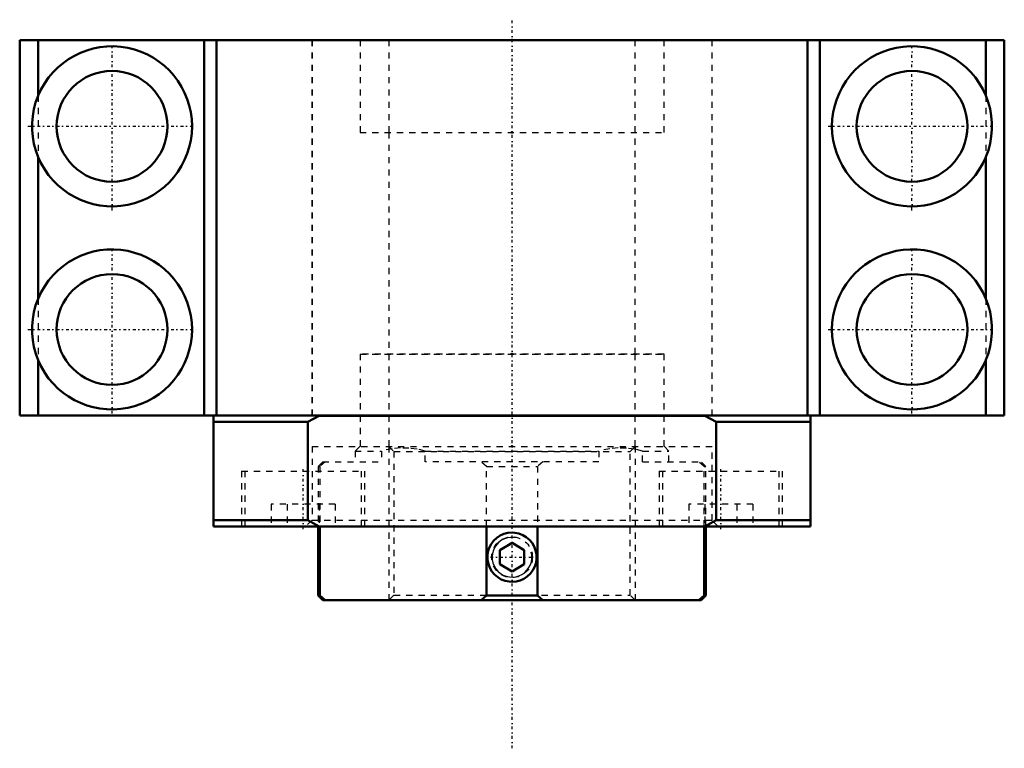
# Model space of a CAD drawing. Header units: millimetres. Extents: x -80 to 80, y -54 to 64.
import ezdxf

# ---------------------------------------------------------------- set-up
doc = ezdxf.new("R2010")
doc.units = ezdxf.units.MM
doc.linetypes.add('Center', pattern=[1.5, 0.45, -0.5, 0.05, -0.5])
doc.linetypes.add('Dashed', pattern=[2, 1, -1])
for name, color, linetype, lineweight in [('2d ConnectionPoints', 7, 'Continuous', 50), ('AM_0', 7, 'Continuous', 50), ('AM_5', 3, 'Continuous', 25), ('AM_7', 7, 'Center', 25), ('AM_9', 6, 'Dashed', 25)]:
    doc.layers.add(name, color=color, linetype=linetype, lineweight=lineweight)

# ---------------------------------------------------------------- blocks, each defined once
blk = doc.blocks.new('1_RN_40_0_in_BK40Yes_4')
at = {"layer": 'AM_0'}
for p, q in [((-31.5, -18), (-31.5, -29.25)), ((-31.23, -18), (-31.23, -29.25)), ((-4.13, -29.25), (-4.13, -18)), ((4.13, -18), (4.13, -29.25)), ((31.23, -29.25), (31.23, -18)), ((31.5, -29.25), (31.5, -18)), ((0, -20.69), (-2, -21.85)), ((2, -21.85), (0, -20.69)), ((-2, -24.15), (-2, -21.85)), ((2, -24.15), (2, -21.85)), ((-2, -24.15), (0, -25.31)), ((0, -25.31), (2, -24.15)), ((-31.5, -29.25), (-30.75, -30)), ((-31.5, -29.25), (-31.23, -29.25)), ((-31.23, -29.25), (-30.34, -30)), ((-30.75, -30), (30.75, -30)), ((-5.02, -30), (-4.13, -29.25)), ((-4.13, -29.25), (4.13, -29.25)), ((4.13, -29.25), (5.02, -30)), ((30.34, -30), (31.23, -29.25)), ((30.75, -30), (31.5, -29.25)), ((31.23, -29.25), (31.5, -29.25))]:
    blk.add_line(p, q, dxfattribs=at)
blk.add_lwpolyline([(0, -27), (0.67, -26.94), (1.32, -26.78), (1.93, -26.5), (2.49, -26.13), (2.98, -25.67), (3.38, -25.13), (3.69, -24.53), (3.9, -23.89), (3.99, -23.22), (3.97, -22.55), (3.84, -21.9), (3.61, -21.27), (3.27, -20.69), (2.84, -20.18), (2.32, -19.74), (1.74, -19.4), (1.11, -19.16), (0.45, -19.03), (0, -19), (-0.67, -19.06), (-1.32, -19.22), (-1.93, -19.5), (-2.49, -19.87), (-2.98, -20.33), (-3.38, -20.87), (-3.69, -21.47), (-3.9, -22.11), (-3.99, -22.78), (-3.97, -23.45), (-3.84, -24.1), (-3.61, -24.73), (-3.27, -25.31), (-2.84, -25.82), (-2.32, -26.26), (-1.74, -26.6), (-1.11, -26.84), (-0.45, -26.97), (0, -27)], dxfattribs=at)
at = {"layer": 'AM_5', "linetype": 'Dashed'}
for p, q in [((-20, -5), (-20, -30)), ((20, -5), (20, -30))]:
    blk.add_line(p, q, dxfattribs=at)
blk.add_arc((0, -23), 4, 75, 15, dxfattribs=at)
at = {"layer": 'AM_5'}
blk.add_arc((0, -23), 3.23, 75, 15, dxfattribs=at)
at = {"layer": 'AM_7'}
blk.add_line((-3.49, -23), (3.49, -23), dxfattribs=at)
at = {"layer": 'AM_9'}
for p, q in [((-24.75, -5), (-25.5, -5.75)), ((-25.5, -5.75), (-25.5, -7.5)), ((-25.5, -5.75), (-21.23, -5.75)), ((-21.23, -5.75), (-21.23, -7.5)), ((-20, -5), (-19.19, -5.81)), ((-19.19, -5.81), (-19.19, -29.19)), ((-19.19, -5.81), (19.19, -5.81)), ((-14.12, -5.75), (14.12, -5.75)), ((-14.12, -7.5), (-14.12, -5.75)), ((14.12, -5.75), (14.12, -7.5)), ((19.19, -5.81), (20, -5)), ((19.19, -29.19), (19.19, -5.81)), ((21.23, -5.75), (25.5, -5.75)), ((21.23, -7.5), (21.23, -5.75)), ((25.5, -5.75), (24.75, -5)), ((25.5, -7.5), (25.5, -5.75)), ((-30.75, -7.5), (-31.5, -8.25)), ((-30.34, -7.5), (-31.23, -8.25)), ((-30.75, -7.5), (-21.23, -7.5)), ((14.12, -7.5), (-14.12, -7.5)), ((-4.13, -8.25), (-5.02, -7.5)), ((5.02, -7.5), (4.13, -8.25)), ((21.23, -7.5), (30.75, -7.5)), ((31.23, -8.25), (30.34, -7.5)), ((31.5, -8.25), (30.75, -7.5)), ((-31.5, -8.25), (-31.5, -18)), ((-31.5, -8.25), (-31.23, -8.25)), ((-31.23, -8.25), (-31.23, -18)), ((-4.13, -8.25), (4.13, -8.25)), ((-4.13, -18), (-4.13, -8.25)), ((4.13, -8.25), (4.13, -18)), ((31.23, -8.25), (31.5, -8.25)), ((31.23, -18), (31.23, -8.25)), ((31.5, -18), (31.5, -8.25)), ((-19.19, -29.19), (-20, -30)), ((-19.19, -29.19), (19.19, -29.19)), ((20, -30), (19.19, -29.19))]:
    blk.add_line(p, q, dxfattribs=at)
for points in [[(-14.12, -5.75), (-15.43, -5.45), (-16.75, -5.28), (-18.1, -5.26), (-19.45, -5.38), (-21.23, -5.75)], [(21.23, -5.75), (19.92, -5.45), (18.6, -5.28), (17.25, -5.26), (15.9, -5.38), (14.12, -5.75)]]:
    blk.add_lwpolyline(points, dxfattribs=at)
blk.add_circle((0, -23), 3.32, dxfattribs=at)
blk = doc.blocks.new('2_BK_40collar_1_0_in_BK40Yes_4')
at = {"layer": 'AM_9'}
for p, q in [((24.7, 10), (-24.7, 10)), ((-24.7, 10), (-24.7, -5)), ((-20, 10), (-20, -5)), ((20, -5), (20, 10)), ((24.7, -5), (24.7, 10))]:
    blk.add_line(p, q, dxfattribs=at)
blk = doc.blocks.new('3_BK_40collar_2_0_in_BK40Yes_4')
at = {"layer": 'AM_9'}
for p, q in [((-24.7, 61), (-24.7, 46)), ((-20, 61), (-20, 46)), ((20, 46), (20, 61)), ((24.7, 46), (24.7, 61)), ((-24.7, 46), (24.7, 46))]:
    blk.add_line(p, q, dxfattribs=at)
blk = doc.blocks.new('4_BK_40_0_in_BK40Yes_4')
at = {"layer": 'AM_0'}
for p, q in [((-80, 61), (-80, 0)), ((80, 61), (-80, 61)), ((-77, 61), (-77, 52)), ((-50, 61), (-50, 0)), ((-48, 61), (-48, 0)), ((48, 61), (48, 0)), ((50, 61), (50, 0)), ((77, 61), (77, 52)), ((80, 61), (80, 0)), ((-77, 42), (-77, 19)), ((77, 42), (77, 19)), ((-77, 9), (-77, 0)), ((77, 9), (77, 0)), ((80, 0), (-80, 0)), ((-31.37, -0.01), (-31.35, 0)), ((31.35, 0), (31.37, -0.01)), ((-48.5, -18), (-48.5, -0.01)), ((-33.17, -1), (-48.5, -1)), ((-33.17, -1), (-31.34, -0.01)), ((-33.17, -17), (-33.17, -1)), ((-31.34, -0.01), (31.34, -0.01)), ((31.34, -0.01), (33.17, -1)), ((33.17, -1), (48.5, -1)), ((33.17, -1), (33.17, -17)), ((48.5, -0.01), (48.5, -18)), ((-48.5, -17), (-33.17, -17)), ((-31.32, -18), (-33.17, -17)), ((33.17, -17), (31.32, -18)), ((33.17, -17), (48.5, -17)), ((-48.5, -18), (48.5, -18))]:
    blk.add_line(p, q, dxfattribs=at)
for points in [[(-77, 42), (-77.39, 43.06), (-77.69, 44.16), (-77.89, 45.28), (-77.99, 46.41), (-77.99, 47.54), (-77.89, 48.67), (-77.7, 49.79), (-77.41, 50.88), (-77.02, 51.95), (-77, 52)], [(77, 52), (77.39, 50.94), (77.69, 49.84), (77.89, 48.72), (77.99, 47.59), (77.99, 46.46), (77.89, 45.33), (77.7, 44.21), (77.41, 43.12), (77.02, 42.05), (77, 42)], [(-77, 9), (-77.39, 10.06), (-77.69, 11.16), (-77.89, 12.28), (-77.99, 13.41), (-77.99, 14.54), (-77.89, 15.67), (-77.7, 16.79), (-77.41, 17.88), (-77.02, 18.95), (-77, 19)], [(77, 19), (77.39, 17.94), (77.69, 16.84), (77.89, 15.72), (77.99, 14.59), (77.99, 13.46), (77.89, 12.33), (77.7, 11.21), (77.41, 10.12), (77.02, 9.05), (77, 9)]]:
    blk.add_lwpolyline(points, dxfattribs=at)
for centre in [(-65, 47), (65, 47), (-65, 14), (65, 14)]:
    blk.add_circle(centre, 9, dxfattribs=at)
for centre, start, end in [((-65, 47), 202.6199, 157.3801), ((65, 47), 22.6199, 337.3801), ((-65, 14), 202.6199, 157.3801), ((65, 14), 22.6199, 337.3801)]:
    blk.add_arc(centre, 13, start, end, dxfattribs=at)
at = {"layer": 'AM_7'}
for p, q in [((0, -54.05), (0, 64.33)), ((-65, 33.35), (-65, 60.65)), ((65, 33.35), (65, 60.65)), ((-78.65, 47), (-51.35, 47)), ((51.35, 47), (78.65, 47)), ((-65, 0.35), (-65, 27.65)), ((65, 0.35), (65, 27.65)), ((-78.65, 14), (-51.35, 14)), ((51.35, 14), (78.65, 14)), ((-33.94, -18.45), (-33.94, -8.55)), ((33.94, -18.45), (33.94, -8.55))]:
    blk.add_line(p, q, dxfattribs=at)
at = {"layer": 'AM_9'}
for p, q in [((-32.55, 61), (-32.55, 0)), ((-32.5, 61), (-32.5, 0)), ((-24.7, 61), (-24.7, 46)), ((24.7, 46), (24.7, 61)), ((32.5, 0), (32.5, 61)), ((32.55, 0), (32.55, 61)), ((-77, 52), (-77, 42)), ((77, 52), (77, 42)), ((-24.7, 46), (24.7, 46)), ((-20, 46), (-20, 10)), ((20, 10), (20, 46)), ((-77, 19), (-77, 9)), ((77, 19), (77, 9)), ((-24.7, 10), (24.7, 10)), ((-24.7, 10), (-24.7, -5)), ((24.7, -5), (24.7, 10)), ((-32.5, -5), (-32.5, -17)), ((-32.5, -5), (32.5, -5)), ((32.5, -17), (32.5, -5)), ((-43.94, -9), (-23.94, -9)), ((-43.94, -9), (-43.94, -18)), ((-43.44, -9), (-43.44, -18)), ((-24.44, -18), (-24.44, -9)), ((-23.94, -18), (-23.94, -9)), ((23.94, -9), (43.94, -9)), ((23.94, -9), (23.94, -18)), ((24.44, -9), (24.44, -18)), ((43.44, -18), (43.44, -9)), ((43.94, -18), (43.94, -9)), ((-39.14, -14.4), (-39.14, -18)), ((-28.74, -14.4), (-39.14, -14.4)), ((-36.54, -14.4), (-36.54, -18)), ((-31.34, -14.4), (-31.34, -18)), ((-28.74, -14.4), (-28.74, -18)), ((28.74, -14.4), (28.74, -18)), ((39.14, -14.4), (28.74, -14.4)), ((31.34, -14.4), (31.34, -18)), ((36.54, -14.4), (36.54, -18)), ((39.14, -14.4), (39.14, -18)), ((-32.5, -17), (-33.5, -18)), ((-32.5, -17), (32.5, -17)), ((33.5, -18), (32.5, -17))]:
    blk.add_line(p, q, dxfattribs=at)

msp = doc.modelspace()

# ---------------------------------------------------------------- linework, layer by layer
at = {"layer": '2d ConnectionPoints'}
for p in [(0, 61), (0, 46), (0, 46), (0, 10), (0, 10), (0, 0), (0, -5)]:
    msp.add_point(p, dxfattribs=at)

# ---------------------------------------------------------------- block references
for name in ['4_BK_40_0_in_BK40Yes_4', '3_BK_40collar_2_0_in_BK40Yes_4', '2_BK_40collar_1_0_in_BK40Yes_4', '1_RN_40_0_in_BK40Yes_4']:
    msp.add_blockref(name, (0, 0))

doc.saveas('drawing.dxf')
